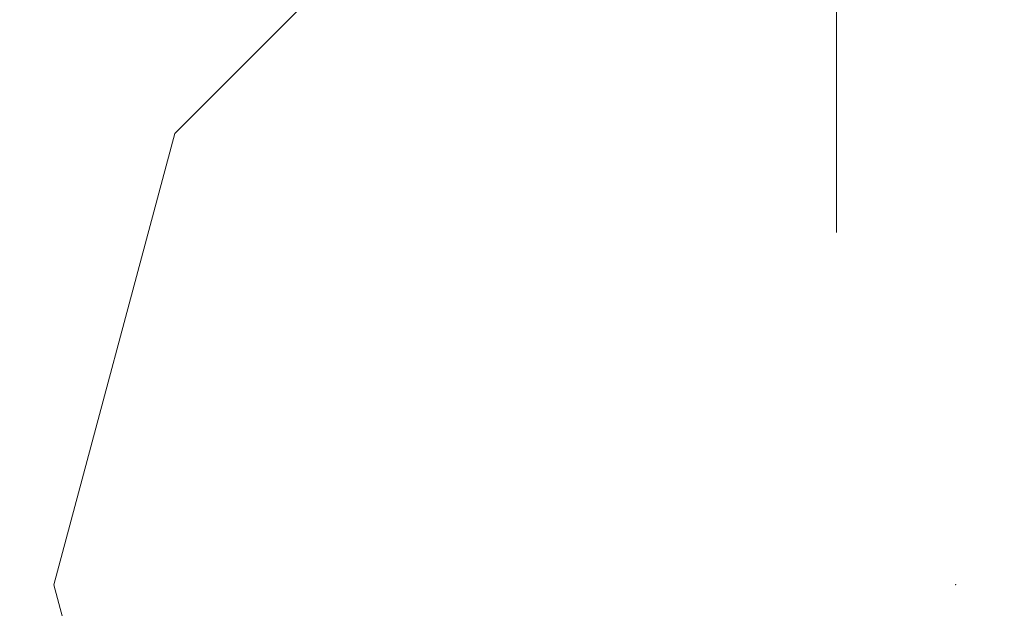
# Model space of a CAD drawing. Header units: millimetres. Extents: x -367720 to -162733, y 309172 to 337444.
# Tile 204 of 256: x -352378 to -352241, y 323408 to 323489. Entities that reach past the tile are written whole.
import ezdxf

# ---------------------------------------------------------------- set-up
doc = ezdxf.new("R2010")
doc.units = ezdxf.units.MM
doc.header["$LTSCALE"] = 10
doc.header["$MEASUREMENT"] = 0
doc.linetypes.add('ACAD_ISO03W100', pattern=[30, 12, -18])
doc.layers.get('0').update_dxf_attribs({"color": 255, "lineweight": 13})
for name, color, linetype, lineweight in [('VZ1', 6, 'Continuous', 18), ('vzt-izolace', 50, 'Continuous', 9), ('vzt-jednotky', 3, 'Continuous', 13), ('vzt-přívod', 2, 'Continuous', 40), ('vzt-spiro', 50, 'Continuous', 5), ('vzt-čárkkovaná', 50, 'ACAD_ISO03W100', 9)]:
    doc.layers.add(name, color=color, linetype=linetype, lineweight=lineweight)
doc.styles.add('ROMANS', font='ROMANS.shx', dxfattribs={"height": 80})

# ---------------------------------------------------------------- blocks, each defined once
blk = doc.blocks.new('HAD051115185510_21')
at = {"layer": 'VZ1', "color": 2}
for p in [(0, 0), (0, 0, 1000)]:
    blk.add_point(p, dxfattribs=at)
at = {"layer": 'VZ1', "style": 'ROMANS', "width": 0.8, "flags": 1}
for tag in ['VETA', 'TVAR', 'SKUPINY', 'POS', 'USEK', 'PRUTOK', 'NB2', 'D', 'LT', 'LEKVI', 'NAZEV', 'DRUHTLUM', 'NB1']:
    blk.add_attdef(tag, (0, 0), '', height=1, dxfattribs=at)
at = {"layer": 'VZ1', "color": 2}
mesh = blk.add_polymesh((12, 9), dxfattribs=dict(at, m_close=True))
for k, corner in enumerate([(125, 0), (125, 0, 125), (125, 0, 250), (125, 0, 375), (125, 0, 500), (125, 0, 625), (125, 0, 750), (125, 0, 875), (125, 0, 1000), (108.25, 62.5), (108.25, 62.5, 125), (108.25, 62.5, 250), (108.25, 62.5, 375), (108.25, 62.5, 500), (108.25, 62.5, 625), (108.25, 62.5, 750), (108.25, 62.5, 875), (108.25, 62.5, 1000), (62.5, 108.25), (62.5, 108.25, 125), (62.5, 108.25, 250), (62.5, 108.25, 375), (62.5, 108.25, 500), (62.5, 108.25, 625), (62.5, 108.25, 750), (62.5, 108.25, 875), (62.5, 108.25, 1000), (0, 125), (0, 125, 125), (0, 125, 250), (0, 125, 375), (0, 125, 500), (0, 125, 625), (0, 125, 750), (0, 125, 875), (0, 125, 1000), (-62.5, 108.25), (-62.5, 108.25, 125), (-62.5, 108.25, 250), (-62.5, 108.25, 375), (-62.5, 108.25, 500), (-62.5, 108.25, 625), (-62.5, 108.25, 750), (-62.5, 108.25, 875), (-62.5, 108.25, 1000), (-108.25, 62.5), (-108.25, 62.5, 125), (-108.25, 62.5, 250), (-108.25, 62.5, 375), (-108.25, 62.5, 500), (-108.25, 62.5, 625), (-108.25, 62.5, 750), (-108.25, 62.5, 875), (-108.25, 62.5, 1000), (-125, 0), (-125, 0, 125), (-125, 0, 250), (-125, 0, 375), (-125, 0, 500), (-125, 0, 625), (-125, 0, 750), (-125, 0, 875), (-125, 0, 1000), (-108.25, -62.5), (-108.25, -62.5, 125), (-108.25, -62.5, 250), (-108.25, -62.5, 375), (-108.25, -62.5, 500), (-108.25, -62.5, 625), (-108.25, -62.5, 750), (-108.25, -62.5, 875), (-108.25, -62.5, 1000), (-62.5, -108.25), (-62.5, -108.25, 125), (-62.5, -108.25, 250), (-62.5, -108.25, 375), (-62.5, -108.25, 500), (-62.5, -108.25, 625), (-62.5, -108.25, 750), (-62.5, -108.25, 875), (-62.5, -108.25, 1000), (0, -125), (0, -125, 125), (0, -125, 250), (0, -125, 375), (0, -125, 500), (0, -125, 625), (0, -125, 750), (0, -125, 875), (0, -125, 1000), (62.5, -108.25), (62.5, -108.25, 125), (62.5, -108.25, 250), (62.5, -108.25, 375), (62.5, -108.25, 500), (62.5, -108.25, 625), (62.5, -108.25, 750), (62.5, -108.25, 875), (62.5, -108.25, 1000), (108.25, -62.5), (108.25, -62.5, 125), (108.25, -62.5, 250), (108.25, -62.5, 375), (108.25, -62.5, 500), (108.25, -62.5, 625), (108.25, -62.5, 750), (108.25, -62.5, 875), (108.25, -62.5, 1000)]):
    mesh.set_mesh_vertex(divmod(k, 9), corner)
blk = doc.blocks.new('ags')
at = {"layer": 'vzt-čárkkovaná'}
blk.add_circle((-295, -310), 125, dxfattribs=at)
at = {"color": 7, "linetype": 'Continuous'}
mesh = blk.add_polyface(dxfattribs=at)
corners = [(175, 806), (-525, 806), (-525, -594), (175, -594)]
mesh.append_faces([[corners[k] for k in face] for face in [(1, 2, 3), (3, 0, 1), (3, 2, 1), (1, 0, 3)]], dxfattribs={"vtx2": -1, "color": 7})
blk = doc.blocks.new('A$C44067DDB')
at = {"layer": 'vzt-izolace'}
h = blk.add_hatch(dxfattribs=at)
h.set_pattern_fill('CROSS', color=256, scale=500)
h.set_pattern_definition([(0, (-810420.72, 117365.74), (125, 125), [62.5, -187.5]), (90, (-810389.47, 117334.5), (-125, 125), [62.5, -187.5])])
edge = h.paths.add_edge_path()
edge.add_line((13267.2892, 11556.6431), (13267.2892, 11280.9155))
edge = h.paths.add_edge_path()
edge.add_line((13284.6221, 11556.6431), (13284.6221, 11280.9155))
edge = h.paths.add_edge_path()
edge.add_arc((13035.0379, 11420.1415), 135, 67.808393, 292.191607)
edge = h.paths.add_edge_path(flags=16)
edge.add_arc((13035.0379, 11420.1415), 125, 90, 270)
edge = h.paths.add_edge_path()
edge.add_line((13035.0379, 11545.1415), (13267.0793, 11545.1415))
edge = h.paths.add_edge_path()
edge.add_line((13267.2892, 11556.6431), (13284.6221, 11556.6431))
edge = h.paths.add_edge_path()
edge.add_line((13035.0379, 11295.1415), (13267.2892, 11295.1415))
edge = h.paths.add_edge_path()
edge.add_line((13267.2892, 11280.9155), (13284.6221, 11280.9155))
edge = h.paths.add_edge_path()
edge.add_line((13345.0379, 11545.1415), (13345.0379, 11295.1415))
edge = h.paths.add_edge_path()
edge.add_line((13345.0379, 11545.1415), (13284.6221, 11545.1415))
edge = h.paths.add_edge_path()
edge.add_line((13345.0379, 11295.1415), (13284.6221, 11295.1415))
edge = h.paths.add_edge_path()
edge.add_line((13436.2892, 11836.6431), (13436.2892, 11560.9155))
edge = h.paths.add_edge_path()
edge.add_line((13453.6221, 11836.6431), (13453.6221, 11560.9155))
edge = h.paths.add_edge_path()
edge.add_arc((13204.0379, 11700.1415), 135, 67.808393, 292.191607)
edge = h.paths.add_edge_path(flags=16)
edge.add_arc((13204.0379, 11700.1415), 125, 90, 270)
edge = h.paths.add_edge_path()
edge.add_line((13204.0379, 11825.1415), (13436.0793, 11825.1415))
edge = h.paths.add_edge_path()
edge.add_line((13436.2892, 11836.6431), (13453.6221, 11836.6431))
edge = h.paths.add_edge_path()
edge.add_line((13204.0379, 11575.1415), (13436.2892, 11575.1415))
edge = h.paths.add_edge_path()
edge.add_line((13436.2892, 11560.9155), (13453.6221, 11560.9155))
edge = h.paths.add_edge_path()
edge.add_line((13514.0379, 11825.1415), (13514.0379, 11575.1415))
edge = h.paths.add_edge_path()
edge.add_line((13514.0379, 11825.1415), (13453.6221, 11825.1415))
edge = h.paths.add_edge_path()
edge.add_line((13514.0379, 11575.1415), (13453.6221, 11575.1415))
edge = h.paths.add_edge_path()
edge.add_line((13501.3145, 11825.8656), (13501.3145, 11835.8595))
edge = h.paths.add_edge_path()
edge.add_line((13501.3145, 11835.8595), (13519.0632, 11835.8595))
edge = h.paths.add_edge_path()
edge.add_line((13519.0632, 11835.8595), (13519.0632, 11564.4235))
edge = h.paths.add_edge_path()
edge.add_line((13501.3145, 11825.8656), (13501.3145, 11564.4235))
edge = h.paths.add_edge_path()
edge.add_line((13887.8161, 11467.8902), (13612.0885, 11467.8902))
edge = h.paths.add_edge_path()
edge.add_line((13612.0885, 11467.8902), (13612.0885, 11450.5573))
edge = h.paths.add_edge_path()
edge.add_line((13601.7955, 11825.1415), (13775.8336, 11724.6606))
edge = h.paths.add_edge_path()
edge.add_line((13775.8336, 11724.6606), (13876.3145, 11550.6225))
edge = h.paths.add_edge_path()
edge.add_line((13519.0632, 11825.1415), (13601.7955, 11825.1415))
edge = h.paths.add_edge_path()
edge.add_line((13534.8082, 11575.1415), (13592.8209, 11541.6479))
edge = h.paths.add_edge_path()
edge.add_line((13592.8209, 11541.6479), (13626.3145, 11483.6352))
edge = h.paths.add_edge_path()
edge.add_line((13626.3145, 11483.6352), (13626.3145, 11467.8902))
edge = h.paths.add_edge_path()
edge.add_line((13876.3145, 11550.6225), (13876.3145, 11468.1))
edge = h.paths.add_edge_path()
edge.add_line((13501.3145, 11564.4235), (13519.0632, 11564.4235))
edge = h.paths.add_edge_path()
edge.add_line((13519.0632, 11575.1415), (13534.8082, 11575.1415))
edge = h.paths.add_edge_path()
edge.add_line((13887.8161, 11467.8902), (13887.8161, 11450.5573))
edge = h.paths.add_edge_path()
edge.add_line((13887.8161, 11450.5573), (13612.0885, 11450.5573))
edge = h.paths.add_edge_path()
edge.add_line((13876.3145, 11390.1415), (13626.002, 11390.1415))
edge = h.paths.add_edge_path()
edge.add_line((13876.3145, 11390.1415), (13876.3145, 11450.5573))
edge = h.paths.add_edge_path()
edge.add_line((13626.002, 11390.1415), (13626.002, 11450.5573))
edge = h.paths.add_edge_path()
edge.add_line((13441.3145, 11825.1415), (13441.3145, 11574.829))
edge = h.paths.add_edge_path()
edge.add_line((13441.3145, 11574.829), (13501.3145, 11574.829))
edge = h.paths.add_edge_path()
edge.add_line((13441.3145, 11825.1415), (13501.3145, 11825.1415))
edge = h.paths.add_edge_path()
edge.add_line((13388.5379, 10975.785), (13388.5379, 11225.785))
edge = h.paths.add_edge_path()
edge.add_line((13388.5379, 11225.785), (13448.5379, 11225.785))
edge = h.paths.add_edge_path()
edge.add_line((13448.5379, 11229.785), (13448.5379, 10971.785))
edge = h.paths.add_edge_path()
edge.add_line((13448.5379, 11229.785), (13456.5379, 11229.785))
edge = h.paths.add_edge_path()
edge.add_line((13456.5379, 11229.785), (13456.5379, 10971.785))
edge = h.paths.add_edge_path()
edge.add_line((13594.5379, 11184.785), (13594.5379, 11016.785))
edge = h.paths.add_edge_path()
edge.add_line((13602.5379, 11184.785), (13602.5379, 11016.785))
edge = h.paths.add_edge_path()
edge.add_line((13642.5379, 11180.785), (13602.5379, 11180.785))
edge = h.paths.add_edge_path()
edge.add_line((13642.5379, 11020.785), (13642.5379, 11180.785))
edge = h.paths.add_edge_path()
edge.add_line((13602.5379, 11184.785), (13594.5379, 11184.785))
edge = h.paths.add_edge_path()
edge.add_line((13456.5379, 11225.785), (13594.5379, 11180.785))
edge = h.paths.add_edge_path()
edge.add_line((13388.5379, 10975.785), (13448.5379, 10975.785))
edge = h.paths.add_edge_path()
edge.add_line((13448.5379, 10971.785), (13456.5379, 10971.785))
edge = h.paths.add_edge_path()
edge.add_line((13642.5379, 11020.785), (13602.5379, 11020.785))
edge = h.paths.add_edge_path()
edge.add_line((13602.5379, 11016.785), (13594.5379, 11016.785))
edge = h.paths.add_edge_path()
edge.add_line((13456.5379, 10975.785), (13594.5379, 11020.785))
edge = h.paths.add_edge_path()
edge.add_line((13376.0379, 10975.785), (13263.249, 10975.785))
edge = h.paths.add_edge_path()
edge.add_line((13376.0379, 11225.785), (13265.0678, 11225.785))
edge = h.paths.add_edge_path()
edge.add_arc((13205.0379, 11100.785), 137.5, 0, 360)
edge = h.paths.add_edge_path()
edge.add_line((13012.1629, 10963.285), (13012.1629, 11100.785))
edge = h.paths.add_edge_path()
edge.add_line((13024.6629, 11100.785), (13024.6629, 10963.285))
edge = h.paths.add_edge_path()
edge.add_line((13148.6633, 10975.785), (13024.6629, 10975.785))
edge = h.paths.add_edge_path()
edge.add_line((13145.6319, 11225.785), (13024.6629, 11225.785))
edge = h.paths.add_edge_path()
edge.add_line((12952.1629, 11100.785), (12952.1629, 11225.785))
edge = h.paths.add_edge_path()
edge.add_line((13012.1629, 11238.285), (13012.1629, 11100.785))
edge = h.paths.add_edge_path()
edge.add_line((13024.6629, 11100.785), (13024.6629, 11238.285))
edge = h.paths.add_edge_path()
edge.add_line((12952.1629, 11225.785), (13012.1629, 11225.785))
edge = h.paths.add_edge_path()
edge.add_line((13012.1629, 11238.285), (13024.6629, 11238.285))
edge = h.paths.add_edge_path()
edge.add_line((12952.1629, 11100.785), (12952.1629, 10975.785))
edge = h.paths.add_edge_path()
edge.add_line((12952.1629, 10975.785), (13012.1629, 10975.785))
edge = h.paths.add_edge_path(flags=16)
edge.add_arc((13205.0379, 11100.785), 125, 0, 360)
edge = h.paths.add_edge_path()
edge.add_line((13012.1629, 10963.285), (13024.6629, 10963.285))
edge = h.paths.add_edge_path()
edge.add_line((13388.5379, 10963.285), (13388.5379, 11100.785))
edge = h.paths.add_edge_path()
edge.add_line((13376.0379, 11100.785), (13376.0379, 10963.285))
edge = h.paths.add_edge_path()
edge.add_line((13376.0379, 11100.785), (13376.0379, 11238.285))
edge = h.paths.add_edge_path()
edge.add_line((13388.5379, 11238.285), (13388.5379, 11100.785))
edge = h.paths.add_edge_path(flags=16)
edge.add_line((13448.5379, 11100.785), (13448.5379, 11225.785))
edge = h.paths.add_edge_path()
edge.add_line((13388.5379, 11238.285), (13376.0379, 11238.285))
edge = h.paths.add_edge_path(flags=16)
edge.add_line((13448.5379, 11100.785), (13448.5379, 10975.785))
edge = h.paths.add_edge_path()
edge.add_line((13388.5379, 10963.285), (13376.0379, 10963.285))
edge = h.paths.add_edge_path()
edge.add_line((12420.4521, 10916.4949), (12420.4521, 10926.4887))
edge = h.paths.add_edge_path()
edge.add_line((12420.4521, 10926.4887), (12402.7034, 10926.4887))
edge = h.paths.add_edge_path()
edge.add_line((12402.7034, 10926.4887), (12402.7034, 10655.0528))
edge = h.paths.add_edge_path()
edge.add_line((12420.4521, 10916.4949), (12420.4521, 10655.0528))
edge = h.paths.add_edge_path()
edge.add_line((12128.4933, 10813.6908), (12323.4622, 10618.7219))
edge = h.paths.add_edge_path()
edge.add_line((12323.4622, 10618.7219), (12311.206, 10606.4657))
edge = h.paths.add_edge_path()
edge.add_line((12402.7034, 10915.7707), (12319.9712, 10915.7707))
edge = h.paths.add_edge_path()
edge.add_line((12324.5362, 10639.9146), (12313.4029, 10628.7812))
edge = h.paths.add_edge_path()
edge.add_line((12195.1267, 10864.0585), (12136.7746, 10805.7063))
edge = h.paths.add_edge_path()
edge.add_line((12420.4521, 10655.0528), (12402.7034, 10655.0528))
edge = h.paths.add_edge_path()
edge.add_line((12402.7034, 10665.7707), (12386.9585, 10665.7707))
edge = h.paths.add_edge_path()
edge.add_line((12128.4933, 10813.6908), (12116.2371, 10801.4346))
edge = h.paths.add_edge_path()
edge.add_line((12116.2371, 10801.4346), (12311.206, 10606.4657))
edge = h.paths.add_edge_path()
edge.add_line((12081.6496, 10750.5813), (12258.4263, 10573.8046))
edge = h.paths.add_edge_path()
edge.add_line((12081.6496, 10750.5813), (12124.37, 10793.3017))
edge = h.paths.add_edge_path()
edge.add_line((12258.6472, 10573.5836), (12301.3676, 10616.3041))
edge = h.paths.add_edge_path()
edge.add_line((12480.4521, 10915.7707), (12480.4521, 10665.4582))
edge = h.paths.add_edge_path()
edge.add_line((12480.4521, 10665.4582), (12420.4521, 10665.4582))
edge = h.paths.add_edge_path()
edge.add_line((12480.4521, 10915.7707), (12420.4521, 10915.7707))
edge = h.paths.add_edge_path()
edge.add_line((12195.1267, 10864.0585), (12319.9712, 10915.7707))
edge = h.paths.add_edge_path()
edge.add_line((12324.5362, 10639.9146), (12386.9585, 10665.7707))
edge = h.paths.add_edge_path()
edge.add_line((12785.0379, 10935.785), (12785.0379, 10645.785))
edge = h.paths.add_edge_path(flags=17)
edge.add_line((13160.0379, 10790.785), (13143.291, 10728.285))
edge.add_line((13143.291, 10728.285), (13160.0379, 10790.785))
edge.add_line((13160.0379, 10790.785), (13143.291, 10728.285))
edge.add_line((13143.291, 10728.285), (13160.0379, 10790.785))
edge.add_line((13160.0379, 10790.785), (13143.291, 10728.285))
edge.add_line((13143.291, 10728.285), (13160.0379, 10790.785))
edge.add_line((13160.0379, 10790.785), (13143.291, 10728.285))
edge.add_line((13143.291, 10728.285), (13160.0379, 10790.785))
edge.add_line((13160.0379, 10790.785), (13143.291, 10728.285))
edge.add_line((13143.291, 10728.285), (13160.0379, 10790.785))
edge.add_line((13160.0379, 10790.785), (13143.291, 10728.285))
edge.add_line((13143.291, 10728.285), (13160.0379, 10790.785))
edge.add_line((13160.0379, 10790.785), (13143.291, 10728.285))
edge.add_line((13143.291, 10728.285), (13160.0379, 10790.785))
edge.add_line((13160.0379, 10790.785), (13143.291, 10728.285))
edge.add_line((13143.291, 10728.285), (13160.0379, 10790.785))
edge.add_line((13143.291, 10728.285), (13097.5379, 10682.5318))
edge.add_line((13097.5379, 10682.5318), (13143.291, 10728.285))
edge.add_line((13143.291, 10728.285), (13097.5379, 10682.5318))
edge.add_line((13097.5379, 10682.5318), (13143.291, 10728.285))
edge.add_line((13143.291, 10728.285), (13097.5379, 10682.5318))
edge.add_line((13097.5379, 10682.5318), (13143.291, 10728.285))
edge.add_line((13143.291, 10728.285), (13097.5379, 10682.5318))
edge.add_line((13097.5379, 10682.5318), (13143.291, 10728.285))
edge.add_line((13143.291, 10728.285), (13097.5379, 10682.5318))
edge.add_line((13097.5379, 10682.5318), (13143.291, 10728.285))
edge.add_line((13143.291, 10728.285), (13097.5379, 10682.5318))
edge.add_line((13097.5379, 10682.5318), (13143.291, 10728.285))
edge.add_line((13143.291, 10728.285), (13097.5379, 10682.5318))
edge.add_line((13097.5379, 10682.5318), (13143.291, 10728.285))
edge.add_line((13143.291, 10728.285), (13097.5379, 10682.5318))
edge.add_line((13097.5379, 10682.5318), (13143.291, 10728.285))
edge.add_line((13097.5379, 10682.5318), (13035.0379, 10665.785))
edge.add_line((13035.0379, 10665.785), (13097.5379, 10682.5318))
edge.add_line((13097.5379, 10682.5318), (13035.0379, 10665.785))
edge.add_line((13035.0379, 10665.785), (13097.5379, 10682.5318))
edge.add_line((13097.5379, 10682.5318), (13035.0379, 10665.785))
edge.add_line((13035.0379, 10665.785), (13097.5379, 10682.5318))
edge.add_line((13097.5379, 10682.5318), (13035.0379, 10665.785))
edge.add_line((13035.0379, 10665.785), (13097.5379, 10682.5318))
edge.add_line((13097.5379, 10682.5318), (13035.0379, 10665.785))
edge.add_line((13035.0379, 10665.785), (13097.5379, 10682.5318))
edge.add_line((13097.5379, 10682.5318), (13035.0379, 10665.785))
edge.add_line((13035.0379, 10665.785), (13097.5379, 10682.5318))
edge.add_line((13097.5379, 10682.5318), (13035.0379, 10665.785))
edge.add_line((13035.0379, 10665.785), (13097.5379, 10682.5318))
edge.add_line((13097.5379, 10682.5318), (13035.0379, 10665.785))
edge.add_line((13035.0379, 10665.785), (13097.5379, 10682.5318))
edge.add_line((13035.0379, 10665.785), (12972.5379, 10682.5318))
edge.add_line((12972.5379, 10682.5318), (13035.0379, 10665.785))
edge.add_line((13035.0379, 10665.785), (12972.5379, 10682.5318))
edge.add_line((12972.5379, 10682.5318), (13035.0379, 10665.785))
edge.add_line((13035.0379, 10665.785), (12972.5379, 10682.5318))
edge.add_line((12972.5379, 10682.5318), (13035.0379, 10665.785))
edge.add_line((13035.0379, 10665.785), (12972.5379, 10682.5318))
edge.add_line((12972.5379, 10682.5318), (13035.0379, 10665.785))
edge.add_line((13035.0379, 10665.785), (12972.5379, 10682.5318))
edge.add_line((12972.5379, 10682.5318), (13035.0379, 10665.785))
edge.add_line((13035.0379, 10665.785), (12972.5379, 10682.5318))
edge.add_line((12972.5379, 10682.5318), (13035.0379, 10665.785))
edge.add_line((13035.0379, 10665.785), (12972.5379, 10682.5318))
edge.add_line((12972.5379, 10682.5318), (13035.0379, 10665.785))
edge.add_line((13035.0379, 10665.785), (12972.5379, 10682.5318))
edge.add_line((12972.5379, 10682.5318), (13035.0379, 10665.785))
edge.add_line((12972.5379, 10682.5318), (12926.7847, 10728.285))
edge.add_line((12926.7847, 10728.285), (12972.5379, 10682.5318))
edge.add_line((12972.5379, 10682.5318), (12926.7847, 10728.285))
edge.add_line((12926.7847, 10728.285), (12972.5379, 10682.5318))
edge.add_line((12972.5379, 10682.5318), (12926.7847, 10728.285))
edge.add_line((12926.7847, 10728.285), (12972.5379, 10682.5318))
edge.add_line((12972.5379, 10682.5318), (12926.7847, 10728.285))
edge.add_line((12926.7847, 10728.285), (12972.5379, 10682.5318))
edge.add_line((12972.5379, 10682.5318), (12926.7847, 10728.285))
edge.add_line((12926.7847, 10728.285), (12972.5379, 10682.5318))
edge.add_line((12972.5379, 10682.5318), (12926.7847, 10728.285))
edge.add_line((12926.7847, 10728.285), (12972.5379, 10682.5318))
edge.add_line((12972.5379, 10682.5318), (12926.7847, 10728.285))
edge.add_line((12926.7847, 10728.285), (12972.5379, 10682.5318))
edge.add_line((12972.5379, 10682.5318), (12926.7847, 10728.285))
edge.add_line((12926.7847, 10728.285), (12972.5379, 10682.5318))
edge.add_line((12926.7847, 10728.285), (12910.0379, 10790.785))
edge.add_line((12910.0379, 10790.785), (12926.7847, 10728.285))
edge.add_line((12926.7847, 10728.285), (12910.0379, 10790.785))
edge.add_line((12910.0379, 10790.785), (12926.7847, 10728.285))
edge.add_line((12926.7847, 10728.285), (12910.0379, 10790.785))
edge.add_line((12910.0379, 10790.785), (12926.7847, 10728.285))
edge.add_line((12926.7847, 10728.285), (12910.0379, 10790.785))
edge.add_line((12910.0379, 10790.785), (12926.7847, 10728.285))
edge.add_line((12926.7847, 10728.285), (12910.0379, 10790.785))
edge.add_line((12910.0379, 10790.785), (12926.7847, 10728.285))
edge.add_line((12926.7847, 10728.285), (12910.0379, 10790.785))
edge.add_line((12910.0379, 10790.785), (12926.7847, 10728.285))
edge.add_line((12926.7847, 10728.285), (12910.0379, 10790.785))
edge.add_line((12910.0379, 10790.785), (12926.7847, 10728.285))
edge.add_line((12926.7847, 10728.285), (12910.0379, 10790.785))
edge.add_line((12910.0379, 10790.785), (12926.7847, 10728.285))
edge.add_line((12910.0379, 10790.785), (12926.7847, 10853.285))
edge.add_line((12926.7847, 10853.285), (12910.0379, 10790.785))
edge.add_line((12910.0379, 10790.785), (12926.7847, 10853.285))
edge.add_line((12926.7847, 10853.285), (12910.0379, 10790.785))
edge.add_line((12910.0379, 10790.785), (12926.7847, 10853.285))
edge.add_line((12926.7847, 10853.285), (12910.0379, 10790.785))
edge.add_line((12910.0379, 10790.785), (12926.7847, 10853.285))
edge.add_line((12926.7847, 10853.285), (12910.0379, 10790.785))
edge.add_line((12910.0379, 10790.785), (12926.7847, 10853.285))
edge.add_line((12926.7847, 10853.285), (12910.0379, 10790.785))
edge.add_line((12910.0379, 10790.785), (12926.7847, 10853.285))
edge.add_line((12926.7847, 10853.285), (12910.0379, 10790.785))
edge.add_line((12910.0379, 10790.785), (12926.7847, 10853.285))
edge.add_line((12926.7847, 10853.285), (12910.0379, 10790.785))
edge.add_line((12910.0379, 10790.785), (12926.7847, 10853.285))
edge.add_line((12926.7847, 10853.285), (12910.0379, 10790.785))
edge.add_line((12926.7847, 10853.285), (12972.5379, 10899.0381))
edge.add_line((12972.5379, 10899.0381), (12926.7847, 10853.285))
edge.add_line((12926.7847, 10853.285), (12972.5379, 10899.0381))
edge.add_line((12972.5379, 10899.0381), (12926.7847, 10853.285))
edge.add_line((12926.7847, 10853.285), (12972.5379, 10899.0381))
edge.add_line((12972.5379, 10899.0381), (12926.7847, 10853.285))
edge.add_line((12926.7847, 10853.285), (12972.5379, 10899.0381))
edge.add_line((12972.5379, 10899.0381), (12926.7847, 10853.285))
edge.add_line((12926.7847, 10853.285), (12972.5379, 10899.0381))
edge.add_line((12972.5379, 10899.0381), (12926.7847, 10853.285))
edge.add_line((12926.7847, 10853.285), (12972.5379, 10899.0381))
edge.add_line((12972.5379, 10899.0381), (12926.7847, 10853.285))
edge.add_line((12926.7847, 10853.285), (12972.5379, 10899.0381))
edge.add_line((12972.5379, 10899.0381), (12926.7847, 10853.285))
edge.add_line((12926.7847, 10853.285), (12972.5379, 10899.0381))
edge.add_line((12972.5379, 10899.0381), (12926.7847, 10853.285))
edge.add_line((12972.5379, 10899.0381), (13035.0379, 10915.785))
edge.add_line((13035.0379, 10915.785), (12972.5379, 10899.0381))
edge.add_line((12972.5379, 10899.0381), (13035.0379, 10915.785))
edge.add_line((13035.0379, 10915.785), (12972.5379, 10899.0381))
edge.add_line((12972.5379, 10899.0381), (13035.0379, 10915.785))
edge.add_line((13035.0379, 10915.785), (12972.5379, 10899.0381))
edge.add_line((12972.5379, 10899.0381), (13035.0379, 10915.785))
edge.add_line((13035.0379, 10915.785), (12972.5379, 10899.0381))
edge.add_line((12972.5379, 10899.0381), (13035.0379, 10915.785))
edge.add_line((13035.0379, 10915.785), (12972.5379, 10899.0381))
edge.add_line((12972.5379, 10899.0381), (13035.0379, 10915.785))
edge.add_line((13035.0379, 10915.785), (12972.5379, 10899.0381))
edge.add_line((12972.5379, 10899.0381), (13035.0379, 10915.785))
edge.add_line((13035.0379, 10915.785), (12972.5379, 10899.0381))
edge.add_line((12972.5379, 10899.0381), (13035.0379, 10915.785))
edge.add_line((13035.0379, 10915.785), (12972.5379, 10899.0381))
edge.add_line((13035.0379, 10915.785), (13097.5379, 10899.0381))
edge.add_line((13097.5379, 10899.0381), (13035.0379, 10915.785))
edge.add_line((13035.0379, 10915.785), (13097.5379, 10899.0381))
edge.add_line((13097.5379, 10899.0381), (13035.0379, 10915.785))
edge.add_line((13035.0379, 10915.785), (13097.5379, 10899.0381))
edge.add_line((13097.5379, 10899.0381), (13035.0379, 10915.785))
edge.add_line((13035.0379, 10915.785), (13097.5379, 10899.0381))
edge.add_line((13097.5379, 10899.0381), (13035.0379, 10915.785))
edge.add_line((13035.0379, 10915.785), (13097.5379, 10899.0381))
edge.add_line((13097.5379, 10899.0381), (13035.0379, 10915.785))
edge.add_line((13035.0379, 10915.785), (13097.5379, 10899.0381))
edge.add_line((13097.5379, 10899.0381), (13035.0379, 10915.785))
edge.add_line((13035.0379, 10915.785), (13097.5379, 10899.0381))
edge.add_line((13097.5379, 10899.0381), (13035.0379, 10915.785))
edge.add_line((13035.0379, 10915.785), (13097.5379, 10899.0381))
edge.add_line((13097.5379, 10899.0381), (13035.0379, 10915.785))
edge.add_line((13097.5379, 10899.0381), (13143.291, 10853.285))
edge.add_line((13143.291, 10853.285), (13097.5379, 10899.0381))
edge.add_line((13097.5379, 10899.0381), (13143.291, 10853.285))
edge.add_line((13143.291, 10853.285), (13097.5379, 10899.0381))
edge.add_line((13097.5379, 10899.0381), (13143.291, 10853.285))
edge.add_line((13143.291, 10853.285), (13097.5379, 10899.0381))
edge.add_line((13097.5379, 10899.0381), (13143.291, 10853.285))
edge.add_line((13143.291, 10853.285), (13097.5379, 10899.0381))
edge.add_line((13097.5379, 10899.0381), (13143.291, 10853.285))
edge.add_line((13143.291, 10853.285), (13097.5379, 10899.0381))
edge.add_line((13097.5379, 10899.0381), (13143.291, 10853.285))
edge.add_line((13143.291, 10853.285), (13097.5379, 10899.0381))
edge.add_line((13097.5379, 10899.0381), (13143.291, 10853.285))
edge.add_line((13143.291, 10853.285), (13097.5379, 10899.0381))
edge.add_line((13097.5379, 10899.0381), (13143.291, 10853.285))
edge.add_line((13143.291, 10853.285), (13097.5379, 10899.0381))
edge.add_line((13143.291, 10853.285), (13160.0379, 10790.785))
edge.add_line((13160.0379, 10790.785), (13143.291, 10853.285))
edge.add_line((13143.291, 10853.285), (13160.0379, 10790.785))
edge.add_line((13160.0379, 10790.785), (13143.291, 10853.285))
edge.add_line((13143.291, 10853.285), (13160.0379, 10790.785))
edge.add_line((13160.0379, 10790.785), (13143.291, 10853.285))
edge.add_line((13143.291, 10853.285), (13160.0379, 10790.785))
edge.add_line((13160.0379, 10790.785), (13143.291, 10853.285))
edge.add_line((13143.291, 10853.285), (13160.0379, 10790.785))
edge.add_line((13160.0379, 10790.785), (13143.291, 10853.285))
edge.add_line((13143.291, 10853.285), (13160.0379, 10790.785))
edge.add_line((13160.0379, 10790.785), (13143.291, 10853.285))
edge.add_line((13143.291, 10853.285), (13160.0379, 10790.785))
edge.add_line((13160.0379, 10790.785), (13143.291, 10853.285))
edge.add_line((13143.291, 10853.285), (13160.0379, 10790.785))
edge.add_line((13160.0379, 10790.785), (13143.291, 10853.285))
h.paths.add_polyline_path([(12802.7865, 10930.011), (12785.4536, 10930.011), (12785.4536, 10654.2834), (12802.7865, 10654.2834)])
edge = h.paths.add_edge_path()
edge.add_line((12725.0379, 10915.785), (12785.4536, 10915.785))
edge.add_line((12725.0379, 10665.785), (12785.4536, 10665.785))
edge.add_line((12725.0379, 10665.785), (12725.0379, 10915.785))
edge.add_line((13035.0379, 10915.785), (12802.7865, 10915.785))
edge.add_line((13035.0379, 10665.785), (12802.9964, 10665.785))
edge.add_arc((13035.0379, 10790.785), 125, 270, 450)
edge.add_arc((13035.0379, 10790.785), 135, 247.808393, 472.191607)
edge.add_line((13035.0379, 10915.785), (12785.0379, 10915.785))
edge.add_line((12785.0379, 10915.785), (12785.0379, 10665.785))
edge.add_line((12785.0379, 10665.785), (13035.0379, 10665.785))
at = {"layer": 'VZ1'}
for p, q in [((13035.0379, 10790.785, 1272), (13035.0379, 10790.785, 2272)), ((13035.0379, 10790.785, 2272), (13035.0379, 10790.785, 2686.5022))]:
    blk.add_line(p, q, dxfattribs=at)
at = {"layer": 'VZ1', "extrusion": (-2.28767e-17, -1, 6.12303e-17)}
blk.add_line((13035.0379, 10790.785, 2272), (13035.0379, 10790.785, 1272), dxfattribs=at)
at = {"layer": 'vzt-spiro'}
for radius, start, end in [(135, 247.808393, 112.191607), (125, 270, 90)]:
    blk.add_arc((13035.0379, 10790.785, 2543.2148), radius, start, end, dxfattribs=at)
at = {"layer": 'VZ1', "extrusion": (9.9584e-17, -6.12303e-17, -1), "rotation": 180}
blk.add_blockref('HAD051115185510_21', (-13035.0379, 10790.785, -2272), dxfattribs=at)
at = {"layer": 'vzt-jednotky'}
blk.add_blockref('ags', (13274.2624, 11101.7094), dxfattribs=at)
at = {"layer": 'VZ1', "extrusion": (1.04009e-13, 1, -4.87544e-15), "style": 'ROMANS', "width": 0.8, "flags": 1}
for tag in ['KOTA', 'USEK', 'TVAR', 'POS', 'NB2', 'NB1', 'VS', 'LT', 'D']:
    blk.add_attdef(tag, (-111318.983, 5039.0799, 11669.1415), '', height=1, dxfattribs=at)
at = {"layer": 'VZ1', "extrusion": (1, -3.06152e-16, 0), "style": 'ROMANS', "width": 0.8, "flags": 1}
for tag in ['NB2', 'NB1', 'PRUTOK', 'USEK', 'KOTA', 'NAZEV', 'PRIRUBA2', 'POS', 'MATERIAL', 'PRUMER', 'PLOCHA', 'LT', 'UHEL', 'R', 'D', 'TVAR']:
    blk.add_attdef(tag, (11669.1415, 5039.0799, 111318.983), '', height=1, rotation=90, dxfattribs=at)
at = {"layer": 'VZ1', "extrusion": (-2.71917e-32, 1, -4.44089e-16), "style": 'ROMANS', "width": 0.8, "flags": 1}
for tag, p in [('MATERIAL', (-177204.9859, 2943.2966, 11491.6104)), ('PRIRUBA', (-177204.9859, 2943.2966, 11491.6104)), ('PRUTOK', (-177204.9859, 2943.2966, 11491.6104)), ('PLOCHA', (-177204.9859, 2943.2966, 11491.6104)), ('OBVOD', (-177204.9859, 2943.2966, 11491.6104)), ('NAZEV', (-177204.9859, 2943.2966, 11491.6104)), ('KOTA', (-177204.9859, 2943.2966, 11491.6104)), ('USEK', (-177204.9859, 2943.2966, 11491.6104)), ('TVAR', (-177204.9859, 2943.2966, 11491.6104)), ('NBN', (-177204.9859, 2943.2966, 11491.6104)), ('POS', (-177204.9859, 2943.2966, 11491.6104)), ('NB3', (-177204.9859, 2943.2966, 11491.6104)), ('VS', (-177204.9859, 2943.2966, 11491.6104)), ('LT', (-177204.9859, 2943.2966, 11491.6104)), ('B', (-177204.9859, 2943.2966, 11491.6104)), ('R', (-177204.9859, 2943.2966, 11491.6104)), ('A', (-177204.9859, 2943.2966, 11491.6104)), ('MATERIAL', (-11332.888, 6131.7212, 9501.275)), ('MATERIAL', (-11332.9671, 2943.2966, 9501.275)), ('PRIRUBA', (-11332.888, 6131.7212, 9501.275)), ('PRIRUBA', (-11332.9671, 2943.2966, 9501.275)), ('PRUTOK', (-11332.888, 6131.7212, 9501.275)), ('PRUTOK', (-11332.9671, 2943.2966, 9501.275)), ('PLOCHA', (-11332.888, 6131.7212, 9501.275)), ('PLOCHA', (-11332.9671, 2943.2966, 9501.275)), ('OBVOD', (-11332.888, 6131.7212, 9501.275)), ('OBVOD', (-11332.9671, 2943.2966, 9501.275)), ('NAZEV', (-11332.888, 6131.7212, 9501.275)), ('NAZEV', (-11332.9671, 2943.2966, 9501.275)), ('KOTA', (-11332.888, 6131.7212, 9501.275)), ('USEK', (-11332.888, 6131.7212, 9501.275)), ('KOTA', (-11332.9671, 2943.2966, 9501.275)), ('USEK', (-11332.9671, 2943.2966, 9501.275)), ('TVAR', (-11332.888, 6131.7212, 9501.275)), ('TVAR', (-11332.9671, 2943.2966, 9501.275)), ('NBN', (-11332.888, 6131.7212, 9501.275)), ('NBN', (-11332.9671, 2943.2966, 9501.275)), ('POS', (-11332.888, 6131.7212, 9501.275)), ('NB3', (-11332.888, 6131.7212, 9501.275)), ('POS', (-11332.9671, 2943.2966, 9501.275)), ('NB3', (-11332.9671, 2943.2966, 9501.275)), ('VS', (-11332.888, 6131.7212, 9501.275)), ('LT', (-11332.888, 6131.7212, 9501.275)), ('VS', (-11332.9671, 2943.2966, 9501.275)), ('LT', (-11332.9671, 2943.2966, 9501.275)), ('B', (-11332.888, 6131.7212, 9501.275)), ('R', (-11332.888, 6131.7212, 9501.275)), ('A', (-11332.888, 6131.7212, 9501.275)), ('B', (-11332.9671, 2943.2966, 9501.275)), ('R', (-11332.9671, 2943.2966, 9501.275)), ('A', (-11332.9671, 2943.2966, 9501.275)), ('MATERIAL', (-109446.9123, 2943.2966, 9501.275)), ('PRIRUBA', (-109446.9123, 2943.2966, 9501.275)), ('PRUTOK', (-109446.9123, 2943.2966, 9501.275)), ('PLOCHA', (-109446.9123, 2943.2966, 9501.275)), ('OBVOD', (-109446.9123, 2943.2966, 9501.275)), ('NAZEV', (-109446.9123, 2943.2966, 9501.275)), ('KOTA', (-109446.9123, 2943.2966, 9501.275)), ('USEK', (-109446.9123, 2943.2966, 9501.275)), ('TVAR', (-109446.9123, 2943.2966, 9501.275)), ('NBN', (-109446.9123, 2943.2966, 9501.275)), ('POS', (-109446.9123, 2943.2966, 9501.275)), ('NB3', (-109446.9123, 2943.2966, 9501.275)), ('VS', (-109446.9123, 2943.2966, 9501.275)), ('LT', (-109446.9123, 2943.2966, 9501.275)), ('B', (-109446.9123, 2943.2966, 9501.275)), ('R', (-109446.9123, 2943.2966, 9501.275)), ('A', (-109446.9123, 2943.2966, 9501.275))]:
    blk.add_attdef(tag, p, '', height=1, dxfattribs=at)
at = {"layer": 'VZ1', "extrusion": (-1, 0, 0), "style": 'ROMANS', "width": 0.8, "flags": 1}
for tag, p in [('NB3', (-11312.8354, 2943.2966, -178642.0188)), ('PRUTOK', (-11312.8354, 2943.2966, -178642.0188)), ('USEK', (-11312.8354, 2943.2966, -178642.0188)), ('VS', (-11312.8354, 2943.2966, -178642.0188)), ('NAZEV', (-11312.8354, 2943.2966, -178642.0188)), ('KOTA', (-11312.8354, 2943.2966, -178642.0188)), ('POS', (-11312.8354, 2943.2966, -178642.0188)), ('MATERIAL', (-11312.8354, 2943.2966, -178642.0188)), ('PRIRUBA', (-11312.8354, 2943.2966, -178642.0188)), ('PLOCHA', (-11312.8354, 2943.2966, -178642.0188)), ('OBVOD', (-11312.8354, 2943.2966, -178642.0188)), ('R', (-11312.8354, 2943.2966, -178642.0188)), ('LT', (-11312.8354, 2943.2966, -178642.0188)), ('B', (-11312.8354, 2943.2966, -178642.0188)), ('A', (-11312.8354, 2943.2966, -178642.0188)), ('TVAR', (-11312.8354, 2943.2966, -178642.0188)), ('NB3', (-9322.5, 6131.7212, -12769.9209)), ('PRUTOK', (-9322.5, 6131.7212, -12769.9209)), ('USEK', (-9322.5, 6131.7212, -12769.9209)), ('VS', (-9322.5, 6131.7212, -12769.9209)), ('NAZEV', (-9322.5, 6131.7212, -12769.9209)), ('KOTA', (-9322.5, 6131.7212, -12769.9209)), ('POS', (-9322.5, 6131.7212, -12769.9209)), ('MATERIAL', (-9322.5, 6131.7212, -12769.9209)), ('PRIRUBA', (-9322.5, 6131.7212, -12769.9209)), ('PLOCHA', (-9322.5, 6131.7212, -12769.9209)), ('OBVOD', (-9322.5, 6131.7212, -12769.9209)), ('R', (-9322.5, 6131.7212, -12769.9209)), ('LT', (-9322.5, 6131.7212, -12769.9209)), ('B', (-9322.5, 6131.7212, -12769.9209)), ('A', (-9322.5, 6131.7212, -12769.9209)), ('TVAR', (-9322.5, 6131.7212, -12769.9209)), ('NB3', (-9322.5, 2943.2966, -12770)), ('PRUTOK', (-9322.5, 2943.2966, -12770)), ('USEK', (-9322.5, 2943.2966, -12770)), ('VS', (-9322.5, 2943.2966, -12770)), ('NAZEV', (-9322.5, 2943.2966, -12770)), ('KOTA', (-9322.5, 2943.2966, -12770)), ('POS', (-9322.5, 2943.2966, -12770)), ('MATERIAL', (-9322.5, 2943.2966, -12770)), ('PRIRUBA', (-9322.5, 2943.2966, -12770)), ('PLOCHA', (-9322.5, 2943.2966, -12770)), ('OBVOD', (-9322.5, 2943.2966, -12770)), ('R', (-9322.5, 2943.2966, -12770)), ('LT', (-9322.5, 2943.2966, -12770)), ('B', (-9322.5, 2943.2966, -12770)), ('A', (-9322.5, 2943.2966, -12770)), ('TVAR', (-9322.5, 2943.2966, -12770)), ('NB3', (-9322.5, 2943.2966, -110883.9452)), ('PRUTOK', (-9322.5, 2943.2966, -110883.9452)), ('USEK', (-9322.5, 2943.2966, -110883.9452)), ('VS', (-9322.5, 2943.2966, -110883.9452)), ('NAZEV', (-9322.5, 2943.2966, -110883.9452)), ('KOTA', (-9322.5, 2943.2966, -110883.9452)), ('POS', (-9322.5, 2943.2966, -110883.9452)), ('MATERIAL', (-9322.5, 2943.2966, -110883.9452)), ('PRIRUBA', (-9322.5, 2943.2966, -110883.9452)), ('PLOCHA', (-9322.5, 2943.2966, -110883.9452)), ('OBVOD', (-9322.5, 2943.2966, -110883.9452)), ('R', (-9322.5, 2943.2966, -110883.9452)), ('LT', (-9322.5, 2943.2966, -110883.9452)), ('B', (-9322.5, 2943.2966, -110883.9452)), ('A', (-9322.5, 2943.2966, -110883.9452)), ('TVAR', (-9322.5, 2943.2966, -110883.9452))]:
    blk.add_attdef(tag, p, '', height=1, rotation=270, dxfattribs=at)
at = {"layer": 'VZ1', "extrusion": (1, -2.32324e-14, 0), "style": 'ROMANS', "width": 0.8, "flags": 1}
for tag in ['NB2', 'NB1', 'PRUTOK', 'USEK', 'KOTA', 'NAZEV', 'PRIRUBA2', 'POS', 'MATERIAL', 'PRUMER', 'PLOCHA', 'LT', 'UHEL', 'R', 'D', 'TVAR']:
    blk.add_attdef(tag, (11224.1742, 2147.9426, 13745.0379), '', height=1, rotation=270, dxfattribs=at)
at = {"layer": 'VZ1', "extrusion": (-1.83691e-16, -1, 0), "style": 'ROMANS', "width": 0.8, "flags": 1}
for tag in ['POZNAMKA', 'NB2', 'NB1', 'DATA-HODNOTA', 'DATA-KLIC', 'PRUTOK', 'USEK', 'DRUHTLUM', 'ZETA', 'PR', 'TYP', 'NAZEV', 'POS', 'VETA']:
    blk.add_attdef(tag, (111863.9472, 3000, -10940.785), '', height=1, dxfattribs=at)
at = {"layer": 'VZ1', "extrusion": (0, 1, -1.26974e-15), "style": 'ROMANS', "width": 0.8, "flags": 1}
for tag in ['PRIRUBA2', 'MATERIAL', 'PRUMER', 'IZOLACE', 'PRUTOK', 'PLOCHA', 'NASTCE', 'NAZEV', 'KOTA', 'USEK', 'TVAR', 'POS', 'NB2', 'NB1', 'VS', 'LT', 'D']:
    blk.add_attdef(tag, (-111858.983, 2389.3275, 10075), '', height=1, dxfattribs=at)
at = {"layer": 'VZ1', "style": 'ROMANS', "width": 0.8, "flags": 1}
for tag in ['VS', 'OBVOD', 'USEK', 'IZOLACE', 'NASTCE', 'PRUTOK', 'KOTA', 'POS', 'PRIRUBA', 'PLOCHA', 'A1', 'TVAR', 'NB2', 'NB1', 'NAZEV', 'MATERIAL', 'LT', 'B1']:
    blk.add_attdef(tag, (12740, 9530), '', height=1, rotation=270, dxfattribs=at)
at = {"layer": 'VZ1', "extrusion": (0, -1, 0), "style": 'ROMANS', "width": 0.8, "flags": 1}
for tag, p in [('NBN', (179201.405, 2639.0523, -9490.3354)), ('NB3', (179201.405, 2639.0523, -9490.3354)), ('PRUTOK', (179201.405, 2639.0523, -9490.3354)), ('USEK', (179201.405, 2639.0523, -9490.3354)), ('VS', (179201.405, 2639.0523, -9490.3354)), ('NAZEV', (179201.405, 2639.0523, -9490.3354)), ('KOTA', (179201.405, 2639.0523, -9490.3354)), ('POS', (179201.405, 2639.0523, -9490.3354)), ('MATERIAL', (179201.405, 2639.0523, -9490.3354)), ('PRIRUBA', (179201.405, 2639.0523, -9490.3354)), ('PLOCHA', (179201.405, 2639.0523, -9490.3354)), ('OBVOD', (179201.405, 2639.0523, -9490.3354)), ('R', (179201.405, 2639.0523, -9490.3354)), ('LT', (179201.405, 2639.0523, -9490.3354)), ('B', (179201.405, 2639.0523, -9490.3354)), ('A', (179201.405, 2639.0523, -9490.3354)), ('TVAR', (179201.405, 2639.0523, -9490.3354)), ('NBN', (13329.3863, 2639.0523, -7500)), ('NB3', (13329.3863, 2639.0523, -7500)), ('PRUTOK', (13329.3863, 2639.0523, -7500)), ('USEK', (13329.3863, 2639.0523, -7500)), ('VS', (13329.3863, 2639.0523, -7500)), ('NAZEV', (13329.3863, 2639.0523, -7500)), ('KOTA', (13329.3863, 2639.0523, -7500)), ('POS', (13329.3863, 2639.0523, -7500)), ('MATERIAL', (13329.3863, 2639.0523, -7500)), ('PRIRUBA', (13329.3863, 2639.0523, -7500)), ('PLOCHA', (13329.3863, 2639.0523, -7500)), ('OBVOD', (13329.3863, 2639.0523, -7500)), ('R', (13329.3863, 2639.0523, -7500)), ('LT', (13329.3863, 2639.0523, -7500)), ('B', (13329.3863, 2639.0523, -7500)), ('A', (13329.3863, 2639.0523, -7500)), ('TVAR', (13329.3863, 2639.0523, -7500)), ('TVAR', (111443.3315, 2639.0523, -7500)), ('A', (111443.3315, 2639.0523, -7500)), ('B', (111443.3315, 2639.0523, -7500)), ('LT', (111443.3315, 2639.0523, -7500)), ('R', (111443.3315, 2639.0523, -7500)), ('OBVOD', (111443.3315, 2639.0523, -7500)), ('PLOCHA', (111443.3315, 2639.0523, -7500)), ('PRIRUBA', (111443.3315, 2639.0523, -7500)), ('MATERIAL', (111443.3315, 2639.0523, -7500)), ('POS', (111443.3315, 2639.0523, -7500)), ('KOTA', (111443.3315, 2639.0523, -7500)), ('NAZEV', (111443.3315, 2639.0523, -7500)), ('VS', (111443.3315, 2639.0523, -7500)), ('USEK', (111443.3315, 2639.0523, -7500)), ('PRUTOK', (111443.3315, 2639.0523, -7500)), ('NB3', (111443.3315, 2639.0523, -7500)), ('NBN', (111443.3315, 2639.0523, -7500)), ('NBN', (111443.3315, 2639.0523, -7500)), ('NB3', (111443.3315, 2639.0523, -7500)), ('PRUTOK', (111443.3315, 2639.0523, -7500)), ('USEK', (111443.3315, 2639.0523, -7500)), ('VS', (111443.3315, 2639.0523, -7500)), ('NAZEV', (111443.3315, 2639.0523, -7500)), ('KOTA', (111443.3315, 2639.0523, -7500)), ('POS', (111443.3315, 2639.0523, -7500)), ('MATERIAL', (111443.3315, 2639.0523, -7500)), ('PRIRUBA', (111443.3315, 2639.0523, -7500)), ('PLOCHA', (111443.3315, 2639.0523, -7500)), ('OBVOD', (111443.3315, 2639.0523, -7500)), ('R', (111443.3315, 2639.0523, -7500)), ('LT', (111443.3315, 2639.0523, -7500)), ('B', (111443.3315, 2639.0523, -7500)), ('A', (111443.3315, 2639.0523, -7500)), ('TVAR', (111443.3315, 2639.0523, -7500))]:
    blk.add_attdef(tag, p, '', height=1, rotation=90, dxfattribs=at)
at = {"layer": 'VZ1', "extrusion": (2.83287e-14, -1, 0), "style": 'ROMANS', "width": 0.8, "flags": 1}
for tag, p in [('IZOLACE', (4619.6938, 3000, -5099.5832)), ('NASTCE', (4619.6938, 3000, -5099.5832)), ('NB2', (4619.6938, 3000, -5099.5832)), ('NB1', (4619.6938, 3000, -5099.5832)), ('VS', (4619.6938, 3000, -5099.5832)), ('PRUTOK', (4619.6938, 3000, -5099.5832)), ('USEK', (4619.6938, 3000, -5099.5832)), ('KOTA', (4619.6938, 3000, -5099.5832)), ('NAZEV', (4619.6938, 3000, -5099.5832)), ('PRIRUBA2', (4619.6938, 3000, -5099.5832)), ('POS', (4619.6938, 3000, -5099.5832)), ('MATERIAL', (4619.6938, 3000, -5099.5832)), ('PRUMER', (4619.6938, 3000, -5099.5832)), ('PLOCHA', (4619.6938, 3000, -5099.5832)), ('LT', (4619.6938, 3000, -5099.5832)), ('D', (4619.6938, 3000, -5099.5832)), ('TVAR', (4619.6938, 3000, -5099.5832)), ('IZOLACE', (102733.639, 3000, -4512.6709)), ('NASTCE', (102733.639, 3000, -4512.6709)), ('NB2', (102733.639, 3000, -4512.6709)), ('NB1', (102733.639, 3000, -4512.6709)), ('VS', (102733.639, 3000, -4512.6709)), ('PRUTOK', (102733.639, 3000, -4512.6709)), ('USEK', (102733.639, 3000, -4512.6709)), ('KOTA', (102733.639, 3000, -4512.6709)), ('NAZEV', (102733.639, 3000, -4512.6709)), ('PRIRUBA2', (102733.639, 3000, -4512.6709)), ('POS', (102733.639, 3000, -4512.6709)), ('MATERIAL', (102733.639, 3000, -4512.6709)), ('PRUMER', (102733.639, 3000, -4512.6709)), ('PLOCHA', (102733.639, 3000, -4512.6709)), ('LT', (102733.639, 3000, -4512.6709)), ('D', (102733.639, 3000, -4512.6709)), ('TVAR', (102733.639, 3000, -4512.6709))]:
    blk.add_attdef(tag, p, '', height=1, dxfattribs=at)
at = {"layer": 'vzt-přívod', "lineweight": 30, "extrusion": (-1, 0, 0), "style": 'ROMANS', "width": 0.8, "flags": 1}
for p in [(-11312.8354, 2943.2966, -178642.0188), (-9322.5, 6131.7212, -12769.9209), (-9322.5, 2943.2966, -12770), (-9322.5, 2943.2966, -110883.9452)]:
    blk.add_attdef('NBN', p, '', height=1, rotation=270, dxfattribs=at)
at = {"layer": 'vzt-přívod', "lineweight": 30, "extrusion": (0.707107, 0.707107, 0), "style": 'ROMANS', "width": 0.8, "flags": 1}
for tag, p in [('PRIRUBA2', (-1079.1254, 2936.5022, 15975.6328)), ('MATERIAL', (-1079.1254, 2936.5022, 15975.6328)), ('PRIRUBA2', (-70456.1614, 2936.5022, 85352.6688)), ('MATERIAL', (-70456.1614, 2936.5022, 85352.6688)), ('PRUMER', (-1079.1254, 2936.5022, 15975.6328)), ('IZOLACE', (-1079.1254, 2936.5022, 15975.6328)), ('PRUTOK', (-1079.1254, 2936.5022, 15975.6328)), ('PLOCHA', (-1079.1254, 2936.5022, 15975.6328)), ('NASTCE', (-1079.1254, 2936.5022, 15975.6328)), ('NAZEV', (-1079.1254, 2936.5022, 15975.6328)), ('KOTA', (-1079.1254, 2936.5022, 15975.6328)), ('USEK', (-1079.1254, 2936.5022, 15975.6328)), ('PRUMER', (-70456.1614, 2936.5022, 85352.6688)), ('IZOLACE', (-70456.1614, 2936.5022, 85352.6688)), ('PRUTOK', (-70456.1614, 2936.5022, 85352.6688)), ('PLOCHA', (-70456.1614, 2936.5022, 85352.6688)), ('NASTCE', (-70456.1614, 2936.5022, 85352.6688)), ('NAZEV', (-70456.1614, 2936.5022, 85352.6688)), ('KOTA', (-70456.1614, 2936.5022, 85352.6688)), ('USEK', (-70456.1614, 2936.5022, 85352.6688)), ('TVAR', (-1079.1254, 2936.5022, 15975.6328)), ('POS', (-1079.1254, 2936.5022, 15975.6328)), ('NB2', (-1079.1254, 2936.5022, 15975.6328)), ('NB1', (-1079.1254, 2936.5022, 15975.6328)), ('VS', (-1079.1254, 2936.5022, 15975.6328)), ('LT', (-1079.1254, 2936.5022, 15975.6328)), ('TVAR', (-70456.1614, 2936.5022, 85352.6688)), ('POS', (-70456.1614, 2936.5022, 85352.6688)), ('NB2', (-70456.1614, 2936.5022, 85352.6688)), ('NB1', (-70456.1614, 2936.5022, 85352.6688)), ('VS', (-70456.1614, 2936.5022, 85352.6688)), ('LT', (-70456.1614, 2936.5022, 85352.6688)), ('D', (-1079.1254, 2936.5022, 15975.6328)), ('D', (-70456.1614, 2936.5022, 85352.6688))]:
    blk.add_attdef(tag, p, '', height=1, dxfattribs=at)
at = {"layer": 'vzt-přívod', "lineweight": 30, "style": 'ROMANS', "width": 0.8, "flags": 1}
for tag, p in [('USEK', (11882.7585, 10460.1981, 2936.5022)), ('UHEL', (11882.7585, 10460.1981, 2936.5022)), ('PRUTOK', (11882.7585, 10460.1981, 2936.5022)), ('KOTA', (11882.7585, 10460.1981, 2936.5022)), ('PRIRUBA2', (11882.7585, 10460.1981, 2936.5022)), ('POS', (11882.7585, 10460.1981, 2936.5022)), ('PRUMER', (11882.7585, 10460.1981, 2936.5022)), ('PLOCHA', (11882.7585, 10460.1981, 2936.5022)), ('TVAR', (11882.7585, 10460.1981, 2936.5022)), ('NB2', (11882.7585, 10460.1981, 2936.5022)), ('NB1', (11882.7585, 10460.1981, 2936.5022)), ('NAZEV', (11882.7585, 10460.1981, 2936.5022)), ('MATERIAL', (11882.7585, 10460.1981, 2936.5022)), ('LT', (11882.7585, 10460.1981, 2936.5022)), ('R', (11882.7585, 10460.1981, 2936.5022)), ('D', (11882.7585, 10460.1981, 2936.5022)), ('USEK', (109996.7036, 10460.1981, 2936.5022)), ('UHEL', (109996.7036, 10460.1981, 2936.5022)), ('PRUTOK', (109996.7036, 10460.1981, 2936.5022)), ('KOTA', (109996.7036, 10460.1981, 2936.5022)), ('PRIRUBA2', (109996.7036, 10460.1981, 2936.5022)), ('POS', (109996.7036, 10460.1981, 2936.5022)), ('PRUMER', (109996.7036, 10460.1981, 2936.5022)), ('PLOCHA', (109996.7036, 10460.1981, 2936.5022)), ('TVAR', (109996.7036, 10460.1981, 2936.5022)), ('NB2', (109996.7036, 10460.1981, 2936.5022)), ('NB1', (109996.7036, 10460.1981, 2936.5022)), ('NAZEV', (109996.7036, 10460.1981, 2936.5022)), ('MATERIAL', (109996.7036, 10460.1981, 2936.5022)), ('LT', (109996.7036, 10460.1981, 2936.5022)), ('R', (109996.7036, 10460.1981, 2936.5022)), ('D', (109996.7036, 10460.1981, 2936.5022))]:
    blk.add_attdef(tag, p, '', height=1, rotation=270, dxfattribs=at)
at = {"layer": 'vzt-přívod', "lineweight": 30, "extrusion": (-1, 0, 1.77636e-15), "style": 'ROMANS', "width": 0.8, "flags": 1}
for tag in ['IZOLACE', 'NASTCE', 'NB2', 'NB1', 'VS', 'PRUTOK', 'USEK', 'KOTA', 'NAZEV', 'POS', 'MATERIAL', 'PRIRUBA', 'PLOCHA', 'OBVOD', 'LT', 'B1', 'A1', 'TVAR']:
    blk.add_attdef(tag, (-9530, 2813.2966, -12620), '', height=1, dxfattribs=at)

msp = doc.modelspace()

# ---------------------------------------------------------------- block references
msp.add_blockref('A$C44067DDB', (-365282.86, 312620.06))

doc.saveas('drawing.dxf')
